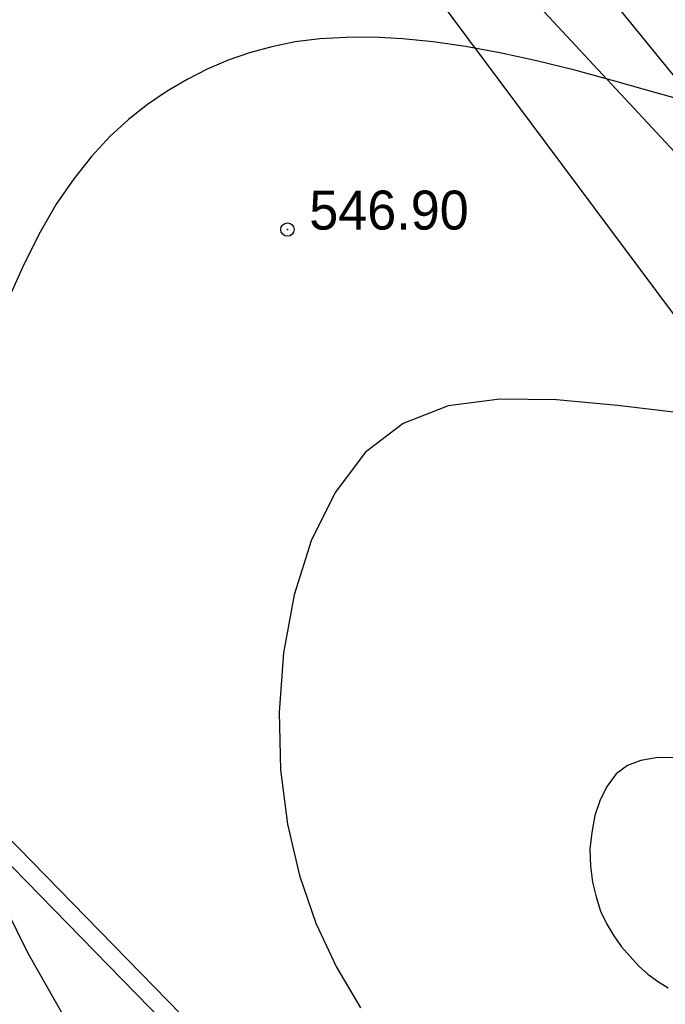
# Model space of a CAD drawing. Extents: x 0 to 370488, y 0 to 4202825.
# Tile 28 of 256: x 360207 to 360222, y 4200469 to 4200491. Entities that reach past the tile are written whole.
import ezdxf

# ---------------------------------------------------------------- set-up
doc = ezdxf.new("R2010")
doc.units = 0
doc.header["$LTSCALE"] = 0.5
doc.header["$MEASUREMENT"] = 0
doc.header["$PDMODE"] = 32
doc.header["$PDSIZE"] = 0.3
doc.linetypes.add('CONTI', pattern=[0])
for name, color, linetype in [('(004) Точки рельефа', 7, 'Continuous'), ('(014) Водопровод', 5, 'ИК_Водопровод -------в--------'), ('(040) Ограда', 7, 'Continuous'), ('GORIZDEFAULT', 32, 'CONTI'), ('PI_TTDEFAULT', 5, 'CONTI'), ('SIT_L0', 250, 'CONTI')]:
    doc.layers.add(name, color=color, linetype=linetype)
doc.styles.add('D-431', font='txt')
doc.styles.get("Standard").update_dxf_attribs({"font": 'isocpeur.ttf'})
doc.linetypes.add('ИК_Водопровод -------в--------', pattern='A,9,-0.6,["В",Standard,S=1.2,R=0,X=0,Y=-0.6],-1.2', length=10.8)
doc.linetypes.add('ОГРАДА_ГЛИН', pattern='A,4,["|",Standard,S=0.8,R=0,X=0,Y=-0.8],0.5,["|",Standard,S=0.8,R=0,X=0,Y=-0.8],3.5', length=8)

msp = doc.modelspace()

# ---------------------------------------------------------------- linework, layer by layer
at = {"layer": '(014) Водопровод', "flags": 128}
msp.add_lwpolyline([(360036.438, 4200773.015), (360047.098, 4200750.311), (360089.76, 4200681.101), (360107.619, 4200655.796), (360141.826, 4200594.039), (360149.345, 4200579.998), (360206.507, 4200508.61), (360230.262, 4200479.387), (360306.281, 4200388.525), (360409.154, 4200291.553), (360456.114, 4200244.191), (360490.793, 4200199.337)], dxfattribs=at)
at = {"layer": '(040) Ограда', "linetype": 'ОГРАДА_ГЛИН', "flags": 128}
msp.add_lwpolyline([(360140.403, 4200540.738), (360188.33, 4200491.65), (360223.715, 4200455.409), (360264.851, 4200409.871)], dxfattribs=at)
at = {"layer": '(040) Ограда', "flags": 128}
msp.add_lwpolyline([(360140.116, 4200540.458), (360188.044, 4200491.371), (360223.423, 4200455.135), (360264.554, 4200409.603)], dxfattribs=at)
at = {"linetype": 'Continuous', "elevation": 1.643}
msp.add_lwpolyline([(359968.105, 4200751.148), (360144.875, 4200568.598), (360208.905, 4200501.768), (360248.135, 4200449.088), (360280.365, 4200400.868), (360329.345, 4200345.008), (360410.625, 4200285.188), (360473.125, 4200218.998), (360491.256, 4200199.541)], dxfattribs=at)
at = {"layer": 'GORIZDEFAULT', "color": 32}
for points in [[(360222.53, 4200488.95, 546.5), (360221.57, 4200489.22, 546.5), (360220.64, 4200489.48, 546.5), (360219.74, 4200489.73, 546.5), (360218.88, 4200489.94, 546.5), (360218.06, 4200490.12, 546.5), (360217.29, 4200490.26, 546.5), (360216.56, 4200490.36, 546.5), (360215.87, 4200490.43, 546.5), (360215.21, 4200490.47, 546.5), (360214.6, 4200490.46, 546.5), (360214.02, 4200490.43, 546.5), (360213.46, 4200490.36, 546.5), (360212.94, 4200490.25, 546.5), (360212.44, 4200490.12, 546.5), (360211.96, 4200489.95, 546.5), (360211.49, 4200489.75, 546.5), (360211.04, 4200489.52, 546.5), (360210.59, 4200489.26, 546.5), (360210.15, 4200488.96, 546.5), (360209.72, 4200488.62, 546.5), (360209.3, 4200488.24, 546.5), (360208.89, 4200487.79, 546.5), (360208.49, 4200487.29, 546.5), (360208.1, 4200486.72, 546.5), (360207.74, 4200486.09, 546.5), (360207.38, 4200485.38, 546.5), (360207.04, 4200484.63, 546.5)], [(360222.15, 4200482.03, 547), (360220.7, 4200482.2, 547), (360219.33, 4200482.33, 547), (360218.06, 4200482.34, 547), (360216.9, 4200482.19, 547), (360215.89, 4200481.8, 547), (360215.04, 4200481.15, 547), (360214.36, 4200480.25, 547), (360213.82, 4200479.16, 547), (360213.44, 4200477.95, 547), (360213.2, 4200476.65, 547), (360213.1, 4200475.32, 547), (360213.13, 4200474.02, 547), (360213.29, 4200472.8, 547), (360213.56, 4200471.65, 547), (360213.93, 4200470.58, 547), (360214.39, 4200469.59, 547), (360214.93, 4200468.68, 547)], [(360222.15, 4200482.03, 547), (360220.7, 4200482.2, 547), (360219.33, 4200482.33, 547), (360218.06, 4200482.34, 547), (360216.9, 4200482.19, 547), (360215.89, 4200481.8, 547), (360215.04, 4200481.15, 547), (360214.36, 4200480.25, 547), (360213.82, 4200479.16, 547), (360213.44, 4200477.95, 547), (360213.2, 4200476.65, 547), (360213.1, 4200475.32, 547), (360213.13, 4200474.02, 547), (360213.29, 4200472.8, 547), (360213.56, 4200471.65, 547), (360213.93, 4200470.58, 547), (360214.39, 4200469.59, 547), (360214.93, 4200468.68, 547)], [(360222.15, 4200482.03, 547), (360220.7, 4200482.2, 547), (360219.33, 4200482.33, 547), (360218.06, 4200482.34, 547), (360216.9, 4200482.19, 547), (360215.89, 4200481.8, 547), (360215.04, 4200481.15, 547), (360214.36, 4200480.25, 547), (360213.82, 4200479.16, 547), (360213.44, 4200477.95, 547), (360213.2, 4200476.65, 547), (360213.1, 4200475.32, 547), (360213.13, 4200474.02, 547), (360213.29, 4200472.8, 547), (360213.56, 4200471.65, 547), (360213.93, 4200470.58, 547), (360214.39, 4200469.59, 547), (360214.93, 4200468.68, 547)], [(360221.98, 4200474.3, 547.5), (360221.57, 4200474.29, 547.5), (360221.22, 4200474.23, 547.5), (360220.92, 4200474.12, 547.5), (360220.67, 4200473.93, 547.5), (360220.47, 4200473.66, 547.5), (360220.31, 4200473.35, 547.5), (360220.19, 4200473, 547.5), (360220.12, 4200472.62, 547.5), (360220.08, 4200472.24, 547.5), (360220.09, 4200471.86, 547.5), (360220.14, 4200471.5, 547.5), (360220.22, 4200471.17, 547.5), (360220.32, 4200470.85, 547.5), (360220.46, 4200470.56, 547.5), (360220.62, 4200470.3, 547.5), (360220.79, 4200470.05, 547.5), (360220.98, 4200469.83, 547.5), (360221.17, 4200469.62, 547.5), (360221.38, 4200469.44, 547.5), (360221.6, 4200469.28, 547.5), (360221.84, 4200469.13, 547.5)], [(360206.73, 4200471.38, 546.5), (360207.45, 4200469.92, 546.5), (360208.29, 4200468.45, 546.5)]]:
    msp.add_polyline3d(points, dxfattribs=at)
at = {"layer": 'PI_TTDEFAULT', "color": 5}
msp.add_point((360213.29, 4200486.15, 546.9), dxfattribs=at)
at = {"layer": 'SIT_L0', "color": 250}
msp.add_line((360209.175, 4200501.673), (360282.607, 4200422.648), dxfattribs=at)

# ---------------------------------------------------------------- texts
at = {"layer": '(004) Точки рельефа', "style": 'D-431'}
msp.add_text('546.90', height=0.875, dxfattribs=at).set_placement((360213.78, 4200486.15))

doc.saveas('drawing.dxf')
